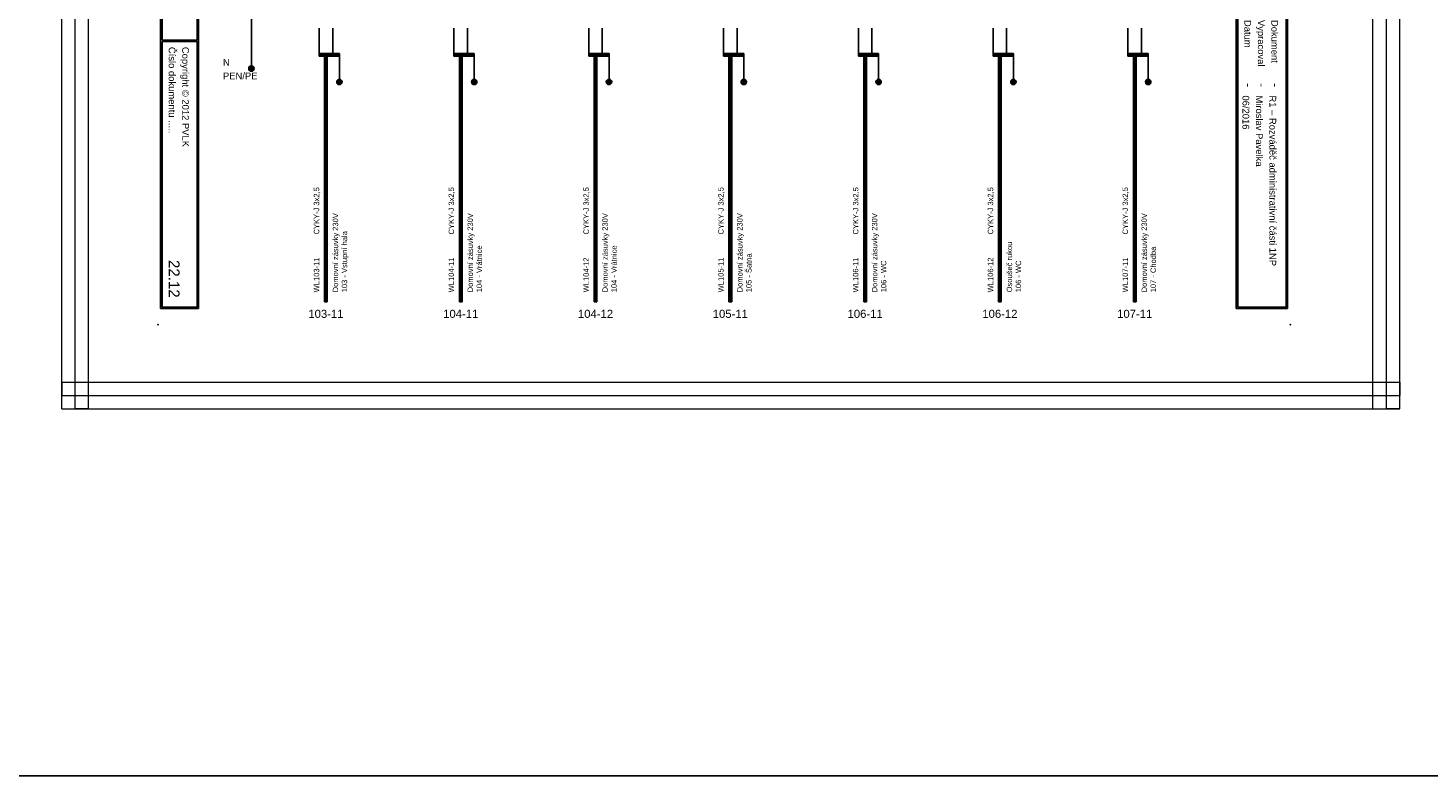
# Model space of a CAD drawing. Extents: x -9683 to -1855, y 4058 to 4698.
# Tile 38 of 50: x -4018 to -3499, y 4058 to 4335. Entities that reach past the tile are written whole.
import ezdxf
from ezdxf.enums import TextEntityAlignment as Align

# ---------------------------------------------------------------- set-up
doc = ezdxf.new("R2010")
doc.units = 0
doc.header["$MEASUREMENT"] = 0
for name, color, linetype in [('1-KRESBA', 7, 'Continuous'), ('__Bílá', 7, 'Continuous'), ('__Rudá 010', 10, 'Continuous'), ('__Svmodrá', 4, 'Continuous'), ('__Vínová 220', 220, 'Continuous'), ('__Zelená', 3, 'Continuous')]:
    doc.layers.add(name, color=color, linetype=linetype)
doc.styles.add('Arial', font='arial.ttf')
doc.styles.add('GENERATED_STYLE_1', font='arial.ttf')

# ---------------------------------------------------------------- blocks, each defined once
blk = doc.blocks.new('BLK_Razítko_malé_pro_rozváděče')
at = {"layer": '__Bílá'}
for p, q in [((15, -1), (15, -20)), ((15, -1), (294, -1)), ((15.5, -1.5), (15.5, -19.5)), ((15.5, -1.5), (184.5, -1.5)), ((184.5, -1.5), (184.5, -19.5)), ((185, -1.5), (185, -19.5)), ((185, -1.5), (293.5, -1.5)), ((293.5, -19.5), (293.5, -1.5)), ((294, -20), (294, -1)), ((15, -20), (294, -20)), ((15.5, -19.5), (184.5, -19.5)), ((185, -19.5), (293.5, -19.5)), ((15, -405), (15, -419)), ((15, -405), (294, -405)), ((294, -405), (294, -419)), ((15.5, -405.5), (15.5, -418.5)), ((15.5, -405.5), (194.5, -405.5)), ((194.5, -405.5), (194.5, -418.5)), ((195, -405.5), (195, -418.5)), ((195, -405.5), (293.5, -405.5)), ((293.5, -405.5), (293.5, -418.5)), ((15, -419), (294, -419)), ((15.5, -418.5), (194.5, -418.5)), ((195, -418.5), (293.5, -418.5))]:
    blk.add_line(p, q, dxfattribs=at)
for p in [(0, 0), (300, 0), (0, -420), (300, -420)]:
    blk.add_point(p, dxfattribs=at)
at = {"layer": '__Bílá', "style": 'Arial'}
for s, height, p in [('Dokument', 2.5, (187, -7)), ('SO/PS', 2.5, (17.5, -12)), ('-', 3, (38, -7)), ('Vypracoval', 2.5, (187, -12)), ('-', 3, (210.5, -7)), ('Investor', 2.5, (17.5, -17)), ('-', 3, (38, -12)), ('Datum', 2.5, (187, -17)), ('-', 3, (210.5, -12)), ('-', 3, (38, -17)), ('-', 3, (210.5, -17)), ('PVLK PROJECT s.r.o. , Langrova 195/33,  787 01 Šumperk', 2.5, (17.5, -411)), ('Copyright © 2012 PVLK', 2.5, (197, -411)), ('Telefon: 773 836 685, mobil: 777 848 204, e-mail: %%Upavelka@pvlk.cz', 2.5, (17.5, -416)), ('Číslo dokumentu .....', 2.5, (197, -416))]:
    blk.add_text(s, height=height, dxfattribs=at).set_placement(p)
at = {"layer": '__Vínová 220', "char_height": 2.5, "attachment_point": 7, "style": 'Arial'}
for s, insert in [('715 0908', (17.5, -7)), ('Rozšíření výrobního areálu firmy PLASTKON PRODUCT, S.R.O.', (42.5, -7.75)), ('R1 – Rozváděč administrativní části 1NP', (215, -7.75)), ('SO 02 - Novostavba skladovací haly s administrativní budovou', (42.5, -12.75)), ('Miroslav Pavelka', (215, -12.75)), ('Plastkon product, s.r.o., Hlavní 147, Mikulovice 790 84', (42.5, -17.75)), ('06/2016', (215, -17.75))]:
    blk.add_mtext(s, dxfattribs=dict(at, insert=insert))
at = {"layer": '__Vínová 220', "style": 'Arial'}
blk.add_attdef('ČÍSLO', text='', height=4, dxfattribs=at).set_placement((290, -416), align=Align.RIGHT)
blk = doc.blocks.new('V0085A01')
h = blk.add_hatch(color=256)
edge = h.paths.add_edge_path()
edge.add_arc((0, 0), 1, 0, 360)
blk.add_circle((0, 0), 1)

msp = doc.modelspace()

# ---------------------------------------------------------------- linework, layer by layer
at = {"layer": '1-KRESBA'}
for p, q in [((-3935.36, 4480), (-3935.36, 4320.1)), ((-3910.19, 4335), (-3910.19, 4325)), ((-3905.19, 4335), (-3905.19, 4325)), ((-3860.19, 4335), (-3860.19, 4325)), ((-3855.19, 4335), (-3855.19, 4325)), ((-3810.19, 4335), (-3810.19, 4325)), ((-3805.19, 4335), (-3805.19, 4325)), ((-3760.19, 4335), (-3760.19, 4325)), ((-3755.19, 4335), (-3755.19, 4325)), ((-3710.19, 4335), (-3710.19, 4325)), ((-3705.19, 4335), (-3705.19, 4325)), ((-3660.19, 4335), (-3660.19, 4325)), ((-3655.19, 4335), (-3655.19, 4325)), ((-3610.19, 4335), (-3610.19, 4325)), ((-3605.19, 4335), (-3605.19, 4325)), ((-3910.19, 4325.5), (-3910.19, 4325)), ((-3910.19, 4325.5), (-3902.69, 4325.5)), ((-3910.19, 4324.5), (-3910.19, 4325)), ((-3910.19, 4325), (-3902.69, 4325)), ((-3910.19, 4324.5), (-3902.69, 4324.5)), ((-3908.19, 4233.53), (-3908.19, 4325.5)), ((-3908.19, 4325.5), (-3907.69, 4325.5)), ((-3907.69, 4233.53), (-3907.69, 4325.5)), ((-3907.19, 4325.5), (-3907.69, 4325.5)), ((-3907.19, 4233.53), (-3907.19, 4325.5)), ((-3902.69, 4325.5), (-3902.69, 4325)), ((-3902.69, 4325), (-3902.69, 4315)), ((-3902.69, 4324.5), (-3902.69, 4325)), ((-3860.19, 4325.5), (-3860.19, 4325)), ((-3860.19, 4325.5), (-3852.69, 4325.5)), ((-3860.19, 4324.5), (-3860.19, 4325)), ((-3860.19, 4325), (-3852.69, 4325)), ((-3860.19, 4324.5), (-3852.69, 4324.5)), ((-3858.19, 4233.53), (-3858.19, 4325.5)), ((-3858.19, 4325.5), (-3857.69, 4325.5)), ((-3857.69, 4233.53), (-3857.69, 4325.5)), ((-3857.19, 4325.5), (-3857.69, 4325.5)), ((-3857.19, 4233.53), (-3857.19, 4325.5)), ((-3852.69, 4325.5), (-3852.69, 4325)), ((-3852.69, 4325), (-3852.69, 4315)), ((-3852.69, 4324.5), (-3852.69, 4325)), ((-3810.19, 4325.5), (-3810.19, 4325)), ((-3810.19, 4325.5), (-3802.69, 4325.5)), ((-3810.19, 4324.5), (-3810.19, 4325)), ((-3810.19, 4325), (-3802.69, 4325)), ((-3810.19, 4324.5), (-3802.69, 4324.5)), ((-3808.19, 4233.53), (-3808.19, 4325.5)), ((-3808.19, 4325.5), (-3807.69, 4325.5)), ((-3807.69, 4233.53), (-3807.69, 4325.5)), ((-3807.19, 4325.5), (-3807.69, 4325.5)), ((-3807.19, 4233.53), (-3807.19, 4325.5)), ((-3802.69, 4325.5), (-3802.69, 4325)), ((-3802.69, 4325), (-3802.69, 4315)), ((-3802.69, 4324.5), (-3802.69, 4325)), ((-3760.19, 4325.5), (-3760.19, 4325)), ((-3760.19, 4325.5), (-3752.69, 4325.5)), ((-3760.19, 4324.5), (-3760.19, 4325)), ((-3760.19, 4325), (-3752.69, 4325)), ((-3760.19, 4324.5), (-3752.69, 4324.5)), ((-3758.19, 4233.53), (-3758.19, 4325.5)), ((-3758.19, 4325.5), (-3757.69, 4325.5)), ((-3757.69, 4233.53), (-3757.69, 4325.5)), ((-3757.19, 4325.5), (-3757.69, 4325.5)), ((-3757.19, 4233.53), (-3757.19, 4325.5)), ((-3752.69, 4325.5), (-3752.69, 4325)), ((-3752.69, 4325), (-3752.69, 4315)), ((-3752.69, 4324.5), (-3752.69, 4325)), ((-3710.19, 4325.5), (-3710.19, 4325)), ((-3710.19, 4325.5), (-3702.69, 4325.5)), ((-3710.19, 4324.5), (-3710.19, 4325)), ((-3710.19, 4325), (-3702.69, 4325)), ((-3710.19, 4324.5), (-3702.69, 4324.5)), ((-3708.19, 4233.53), (-3708.19, 4325.5)), ((-3708.19, 4325.5), (-3707.69, 4325.5)), ((-3707.69, 4233.53), (-3707.69, 4325.5)), ((-3707.19, 4325.5), (-3707.69, 4325.5)), ((-3707.19, 4233.53), (-3707.19, 4325.5)), ((-3702.69, 4325.5), (-3702.69, 4325)), ((-3702.69, 4325), (-3702.69, 4315)), ((-3702.69, 4324.5), (-3702.69, 4325)), ((-3660.19, 4325.5), (-3660.19, 4325)), ((-3660.19, 4325.5), (-3652.69, 4325.5)), ((-3660.19, 4324.5), (-3660.19, 4325)), ((-3660.19, 4325), (-3652.69, 4325)), ((-3660.19, 4324.5), (-3652.69, 4324.5)), ((-3658.19, 4233.53), (-3658.19, 4325.5)), ((-3658.19, 4325.5), (-3657.69, 4325.5)), ((-3657.69, 4233.53), (-3657.69, 4325.5)), ((-3657.19, 4325.5), (-3657.69, 4325.5)), ((-3657.19, 4233.53), (-3657.19, 4325.5)), ((-3652.69, 4325.5), (-3652.69, 4325)), ((-3652.69, 4325), (-3652.69, 4315)), ((-3652.69, 4324.5), (-3652.69, 4325)), ((-3610.19, 4325.5), (-3610.19, 4325)), ((-3610.19, 4325.5), (-3602.69, 4325.5)), ((-3610.19, 4324.5), (-3610.19, 4325)), ((-3610.19, 4325), (-3602.69, 4325)), ((-3610.19, 4324.5), (-3602.69, 4324.5)), ((-3608.19, 4233.53), (-3608.19, 4325.5)), ((-3608.19, 4325.5), (-3607.69, 4325.5)), ((-3607.69, 4233.53), (-3607.69, 4325.5)), ((-3607.19, 4325.5), (-3607.69, 4325.5)), ((-3607.19, 4233.53), (-3607.19, 4325.5)), ((-3602.69, 4325.5), (-3602.69, 4325)), ((-3602.69, 4325), (-3602.69, 4315)), ((-3602.69, 4324.5), (-3602.69, 4325)), ((-3908.19, 4233.53), (-3907.69, 4233.53)), ((-3907.19, 4233.53), (-3907.69, 4233.53)), ((-3858.19, 4233.53), (-3857.69, 4233.53)), ((-3857.19, 4233.53), (-3857.69, 4233.53)), ((-3808.19, 4233.53), (-3807.69, 4233.53)), ((-3807.19, 4233.53), (-3807.69, 4233.53)), ((-3758.19, 4233.53), (-3757.69, 4233.53)), ((-3757.19, 4233.53), (-3757.69, 4233.53)), ((-3708.19, 4233.53), (-3707.69, 4233.53)), ((-3707.19, 4233.53), (-3707.69, 4233.53)), ((-3658.19, 4233.53), (-3657.69, 4233.53)), ((-3657.19, 4233.53), (-3657.69, 4233.53)), ((-3608.19, 4233.53), (-3607.69, 4233.53)), ((-3607.19, 4233.53), (-3607.69, 4233.53))]:
    msp.add_line(p, q, dxfattribs=at)
at = {"layer": '1-KRESBA', "color": 3}
msp.add_lwpolyline([(-9683.45, 4697.61), (-1855.12, 4697.61), (-1855.12, 4057.66), (-9683.45, 4057.66)], close=True, dxfattribs=at)
at = {"layer": '__Vínová 220', "lineweight": 0}
for p, q in [((-4005.71, 4193.74), (-4005.71, 4559.82)), ((-4000.71, 4193.74), (-4000.71, 4559.82)), ((-3995.71, 4193.74), (-3995.71, 4559.82)), ((-3519.31, 4193.74), (-3519.31, 4559.82)), ((-3514.31, 4193.74), (-3514.31, 4559.82)), ((-3509.31, 4193.74), (-3509.31, 4559.82)), ((-4005.71, 4203.74), (-4005.71, 4198.74)), ((-4005.71, 4203.74), (-3509.31, 4203.74)), ((-3509.31, 4203.74), (-3509.31, 4198.74)), ((-4005.71, 4193.74), (-4005.71, 4198.74)), ((-4005.71, 4198.74), (-3509.31, 4198.74)), ((-3509.31, 4193.74), (-3509.31, 4198.74)), ((-4005.71, 4193.74), (-3509.31, 4193.74)), ((-4005.71, 4193.74), (-4000.71, 4193.74)), ((-3995.71, 4193.74), (-4000.71, 4193.74)), ((-3519.31, 4193.74), (-3514.31, 4193.74)), ((-3509.31, 4193.74), (-3514.31, 4193.74))]:
    msp.add_line(p, q, dxfattribs=at)

# ---------------------------------------------------------------- block references
at = {"color": 250, "linetype": 'Continuous'}
for p in [(-3935.35, 4319.97), (-3902.69, 4315), (-3852.69, 4315), (-3802.69, 4315), (-3752.69, 4315), (-3702.69, 4315), (-3652.69, 4315), (-3602.69, 4315)]:
    msp.add_blockref('V0085A01', p, dxfattribs=at)
at = {"layer": '1-KRESBA', "rotation": 270}
msp.add_blockref('BLK_Razítko_malé_pro_rozváděče', (-3550, 4525), dxfattribs=at).add_auto_attribs({'ČÍSLO': '22.12'})

# ---------------------------------------------------------------- texts
at = {"layer": '__Rudá 010', "style": 'Arial'}
for s, p in [('CYKY-J 3x2,5', (-3910.19, 4258.45)), ('CYKY-J 3x2,5', (-3860.19, 4258.45)), ('CYKY-J 3x2,5', (-3810.19, 4258.45)), ('CYKY-J 3x2,5', (-3760.19, 4258.45)), ('CYKY-J 3x2,5', (-3710.19, 4258.45)), ('CYKY-J 3x2,5', (-3660.19, 4258.45)), ('CYKY-J 3x2,5', (-3610.19, 4258.45)), ('WL103-11', (-3910.19, 4237)), ('WL104-11', (-3860.19, 4237)), ('WL104-12', (-3810.19, 4237)), ('WL105-11', (-3760.19, 4237)), ('WL106-11', (-3710.19, 4237)), ('WL106-12', (-3660.19, 4237)), ('WL107-11', (-3610.19, 4237))]:
    msp.add_text(s, height=2, rotation=90, dxfattribs=at).set_placement(p)
at = {"layer": '__Rudá 010', "style": 'GENERATED_STYLE_1'}
for s, p in [('103-11', (-3907.69, 4227.53)), ('104-11', (-3857.69, 4227.53)), ('104-12', (-3807.69, 4227.53)), ('105-11', (-3757.69, 4227.53)), ('106-11', (-3707.69, 4227.53)), ('106-12', (-3657.69, 4227.53)), ('107-11', (-3607.69, 4227.53))]:
    msp.add_text(s, height=3, dxfattribs=at).set_placement(p, align=Align.CENTER)
at = {"layer": '__Rudá 010', "char_height": 2, "width": 62.8406, "attachment_point": 1, "rotation": 90, "style": 'Arial'}
for s, insert in [('Domovní zásuvky 230V\\P103 - Vstupní hala', (-3905.16, 4237)), ('Domovní zásuvky 230V\\P104 - Vrátnice', (-3855.16, 4237)), ('Domovní zásuvky 230V\\P104 - Vrátnice', (-3805.16, 4237)), ('Domovní zásuvky 230V\\P105 - Šatna', (-3755.16, 4237)), ('Domovní zásuvky 230V\\P106 - WC', (-3705.16, 4237)), ('Domovní zásuvky 230V\\P107 - Chodba', (-3605.16, 4237)), ('Osoušeč rukou\\P106 - WC', (-3655.16, 4237))]:
    msp.add_mtext(s, dxfattribs=dict(at, insert=insert))
at = {"layer": '__Svmodrá', "linetype": 'Continuous', "style": 'Arial'}
msp.add_text('N', height=2.5, dxfattribs=at).set_placement((-3945.89, 4321))
at = {"layer": '__Zelená', "linetype": 'Continuous', "style": 'Arial'}
msp.add_text('PEN/PE', height=2.5, dxfattribs=at).set_placement((-3945.89, 4316))

doc.saveas('drawing.dxf')
